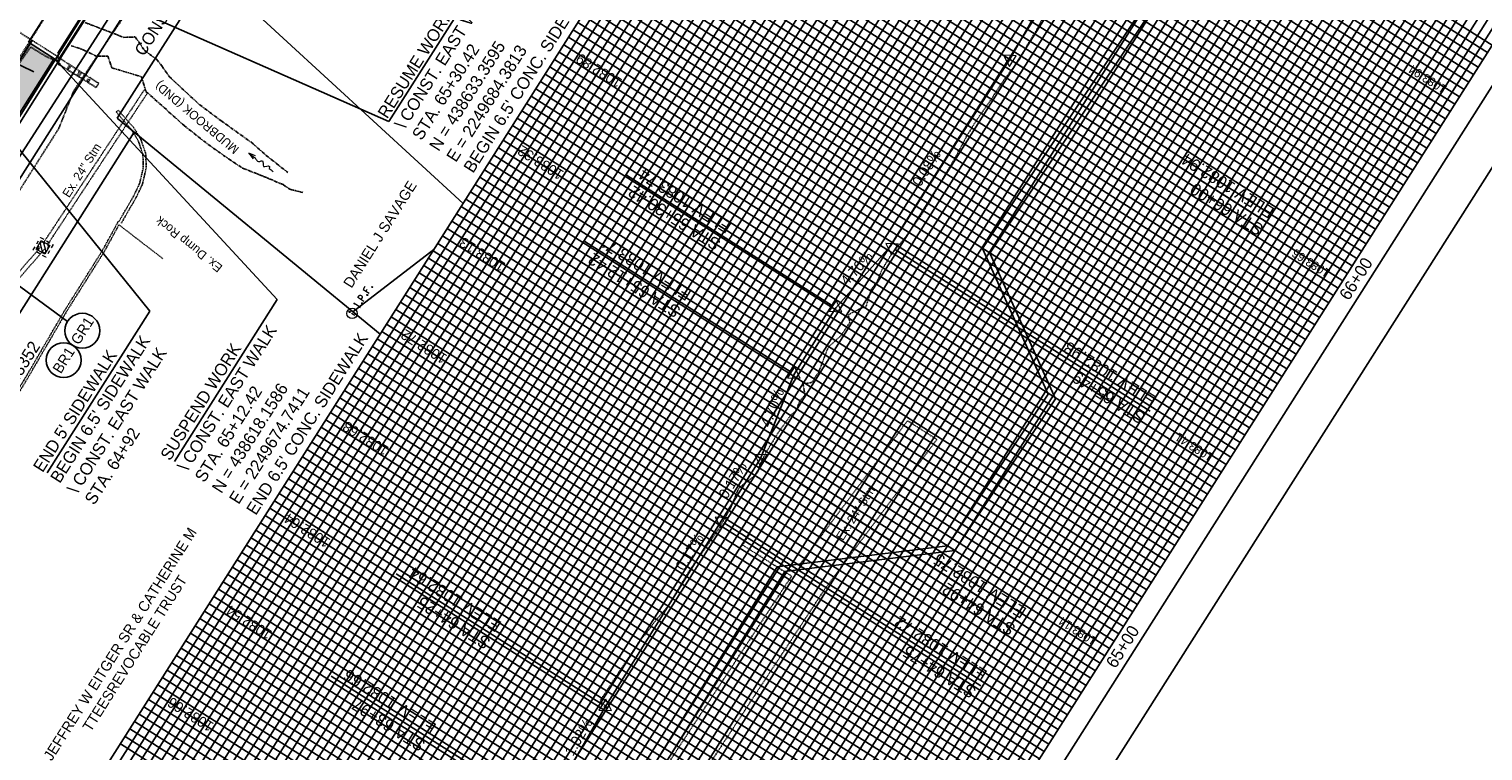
# Model space of a CAD drawing. Header units: feet. Extents: x 2249417 to 2250170, y 438279 to 439089.
# Tile 4 of 10: x 2249669 to 2250003, y 438459 to 438625. Entities that reach past the tile are written whole.
import ezdxf
from ezdxf import colors
from ezdxf.entities.mleader import LeaderData, LeaderLine
from ezdxf.math import Vec2, Vec3

# ---------------------------------------------------------------- set-up
doc = ezdxf.new("R2010")
doc.units = ezdxf.units.FT
doc.header["$MEASUREMENT"] = 0
for name, pattern in [('bhiddenpr', [0.1875, 0.125, -0.0625]), ('DGN Style 3', [0.19312, 0.137943, -0.055177]), ('grltpr', [0]), ('grrtex', [0]), ('OhDOT_USTN1', [0.055, 0.014, -0.041]), ('OhDOT_USTN2', [0.11, 0.069, -0.041]), ('OhDOT_USTN3', [0.22, 0.165, -0.055]), ('OhDOT_USTN5', [0.11, 0.055, -0.055]), ('REDO_Drainage01', [1.6, 0.85, -0.75]), ('rowex', [0]), ('stream', [1.4, 0.7, -0.1, 0.1, -0.1, 0.1, -0.1, 0.1, -0.1]), ('waterex', [0])]:
    doc.linetypes.add(name, pattern=pattern)
doc.layers.add('0_Mview', color=7, linetype='Continuous', plot=False)
for name, color, linetype in [('5PPBLDG-HAT', 253, 'Continuous'), ('BR_P_Brg_Pad_Hidden', 4, 'bhiddenpr'), ('BR_P_Rail_Object', 230, 'Continuous'), ('BR_X_SV_Pier', 230, 'OhDOT_USTN3'), ('DR_X_Cells', 151, 'OhDOT_USTN2'), ('DR_X_Flow_Arrow', 151, 'Continuous'), ('DR_X_Storm_Sewer', 151, 'OhDOT_USTN5'), ('DV_X_Property_Line', 7, 'Continuous'), ('GE_P_CL_Text', 7, 'Continuous'), ('GE_X_Cells', 2, 'Continuous'), ('HY_X_Water_Edge', 133, 'stream'), ('PF_P_Grade_Line', 7, 'Continuous'), ('PF_P_Text', 7, 'Continuous'), ('PF_X_Ground_Line', 3, 'OhDOT_USTN2'), ('PM_X_Edge_Line', 2, 'Continuous'), ('PV_P_Construction_Limits', 203, 'DGN Style 3'), ('PV_P_Curb', 120, 'Continuous'), ('PV_P_Walk', 231, 'Continuous'), ('PV_X_Curb', 120, 'OhDOT_USTN1'), ('PV_X_EOP', 7, 'OhDOT_USTN3'), ('PV_X_Parking_Lot', 7, 'OhDOT_USTN5'), ('PV_X_Text', 7, 'Continuous'), ('RD_P_GR_Lt', 95, 'grltpr'), ('RD_X_GR_Rt', 95, 'grrtex'), ('RD_X_Wall', 120, 'OhDOT_USTN1'), ('RW_X_Fee_RW', 6, 'rowex'), ('SH_Border', 7, 'Continuous'), ('SH_Data', 7, 'Continuous'), ('SV_X_Mon_Cells_Found', 7, 'Continuous'), ('TX_P_20', 7, 'Continuous'), ('TX_X_20', 7, 'Continuous'), ('UT_X_Water', 133, 'waterex'), ('XS_P_Finished_Grade', 3, 'Continuous')]:
    doc.layers.add(name, color=color, linetype=linetype)
doc.layers.add('SH_Major_Grid_Line', color=254, linetype='Continuous', transparency=0.3)
doc.layers.add('SH_Minor_Grid_Line', color=252, linetype='Continuous', transparency=0.5)
doc.styles.add('Slanted-Normal', font='font31.shx', dxfattribs={"height": 0.14})
doc.styles.get("Standard").update_dxf_attribs({"font": 'arial.ttf'})
doc.styles.add('Straight-Normal', font='font30.shx', dxfattribs={"height": 0.14})

# ---------------------------------------------------------------- blocks, each defined once
blk = doc.blocks.new('CB22B-X')
at = {"layer": 'Defpoints', "color": 20, "linetype": 'REDO_Drainage01', "lineweight": 0}
blk.add_lwpolyline([(-1, 1), (1, 1), (1, -1), (-1, -1), (-1, 1)], close=True, dxfattribs=at)
at = {"layer": 'DR_X_Cells', "color": 151, "linetype": 'Continuous', "lineweight": 0}
for p, q in [((-1.15, -0.61), (0.61, 1.15)), ((-1.15, 0.52), (-0.52, 1.15)), ((-0.55, -1.15), (1.15, 0.55)), ((0.58, -1.15), (1.15, -0.58))]:
    blk.add_line(p, q, dxfattribs=at)
at = {"layer": 'DR_X_Cells', "color": 151, "linetype": 'REDO_Drainage01', "lineweight": 0}
blk.add_lwpolyline([(-1.67, 1.67), (1.67, 1.67), (1.67, -1.67), (-1.67, -1.67), (-1.67, 1.67)], close=True, dxfattribs=at)
at = {"layer": 'DR_X_Cells', "color": 151, "linetype": 'Continuous', "lineweight": 0, "flags": 128}
blk.add_lwpolyline([(-1.15, 1.15), (1.15, 1.15), (1.15, -1.15), (-1.15, -1.15), (-1.15, 1.15)], close=True, dxfattribs=at)
blk = doc.blocks.new('IPID')
at = {"layer": 'SV_X_Mon_Cells_Found', "color": 2, "linetype": 'Continuous', "lineweight": 0}
blk.add_line((0, 0.006), (0, -0.038), dxfattribs=at)
at = {"layer": 'SV_X_Mon_Cells_Found', "color": 2, "linetype": 'Continuous', "lineweight": 0, "flags": 128}
for points in [[(0.102, 0.04), (0.119, 0.04)], [(0.11, -0.04), (0.11, 0.04)], [(0.189, -0.04), (0.189, 0.04), (0.215, 0.04), (0.218, 0.039), (0.222, 0.038), (0.223, 0.037), (0.225, 0.036), (0.227, 0.032), (0.229, 0.029), (0.23, 0.024), (0.23, 0.017), (0.229, 0.014), (0.228, 0.01), (0.226, 0.006), (0.224, 0.004), (0.222, 0.003), (0.219, 0.002), (0.215, 0.001), (0.189, 0.001)], [(0.339, 0.04), (0.301, 0.04), (0.301, -0.04)], [(0.301, 0.001), (0.328, 0.001)], [(0.102, -0.04), (0.119, -0.04)], [(0.158, -0.029), (0.161, -0.029), (0.163, -0.031), (0.164, -0.033), (0.164, -0.036), (0.163, -0.039), (0.161, -0.04), (0.158, -0.04), (0.157, -0.039), (0.155, -0.036), (0.155, -0.033), (0.157, -0.031), (0.158, -0.029)], [(0.271, -0.029), (0.273, -0.029), (0.275, -0.031), (0.277, -0.033), (0.277, -0.036), (0.275, -0.039), (0.273, -0.04), (0.271, -0.04), (0.269, -0.039), (0.267, -0.036), (0.267, -0.033), (0.269, -0.031), (0.271, -0.029)], [(0.378, -0.029), (0.381, -0.029), (0.383, -0.031), (0.384, -0.033), (0.384, -0.036), (0.383, -0.039), (0.381, -0.04), (0.378, -0.04), (0.377, -0.039), (0.375, -0.036), (0.375, -0.033), (0.377, -0.031), (0.378, -0.029)]]:
    blk.add_lwpolyline(points, dxfattribs=at)
at = {"layer": 'SV_X_Mon_Cells_Found', "color": 2, "linetype": 'Continuous', "lineweight": 0}
for centre, radius in [((0, 0), 0.06), ((0, 0.033), 0.008)]:
    blk.add_circle(centre, radius, dxfattribs=at)
blk = doc.blocks.new('PI')
at = {"layer": 'GE_X_Cells', "color": 2, "linetype": 'Continuous', "lineweight": 0, "flags": 128}
blk.add_lwpolyline([(-0.073, -0.042), (0.073, -0.042), (0, 0.084), (-0.073, -0.042)], dxfattribs=at)
blk = doc.blocks.new('DFL-X')
at = {"layer": 'DR_X_Flow_Arrow', "color": 151, "linetype": 'Continuous', "lineweight": 0, "flags": 128}
blk.add_lwpolyline([(-0.08, -0.021), (0, 0), (-0.08, 0.021)], dxfattribs=at)
at = {"layer": 'DR_X_Flow_Arrow', "color": 151, "linetype": 'Continuous', "lineweight": 0}
blk.add_open_spline([(0, 0), (-0.028, 0), (-0.055, 0), (-0.083, 0), (-0.094, 0), (-0.105, 0.005), (-0.116, 0.008), (-0.123, 0.01), (-0.131, 0.013), (-0.137, 0.015), (-0.152, 0.02), (-0.165, -0.02), (-0.179, -0.022), (-0.195, -0.023), (-0.212, 0.018), (-0.228, 0.019), (-0.245, 0.021), (-0.266, -0.028), (-0.284, -0.022), (-0.29, -0.02), (-0.287, 0.001), (-0.295, 0.001), (-0.313, 0), (-0.332, 0), (-0.35, 0)], degree=3, knots=[0, 0, 0, 0, 0.203531, 0.203531, 0.203531, 0.286234, 0.286234, 0.286234, 0.340272, 0.340272, 0.340272, 0.477755, 0.477755, 0.477755, 0.633727, 0.633727, 0.633727, 0.804111, 0.804111, 0.804111, 0.865463, 0.865463, 0.865463, 1, 1, 1, 1], dxfattribs=at)

msp = doc.modelspace()

# ---------------------------------------------------------------- hatches: boundary and pattern name
at = {"layer": '5PPBLDG-HAT'}
h = msp.add_hatch(color=256, dxfattribs=at)
h.dxf.hatch_style = 1
h.paths.add_polyline_path([(2249669.338, 438620.814), (2249662.835, 438611.522), (2249658.316, 438604.395), (2249663.805, 438600.914), (2249674.572, 438617.892), (2249672.748, 438618.718)])
h.paths.add_polyline_path([(2249669.252, 438621.64), (2249662.835, 438611.522), (2249669.338, 438620.814), (2249672.748, 438618.718), (2249674.572, 438617.892), (2249674.741, 438618.159)])
h.paths.add_polyline_path([(2249665.385, 438605.833), (2249668.598, 438610.9), (2249665.051, 438613.149), (2249661.838, 438608.082)], flags=24)

# ---------------------------------------------------------------- linework, layer by layer
at = {"layer": '0_Mview'}
for points in [[(2249894.787, 438617.556), (2249953.318, 438580.437)], [(2249853.397, 438561.415), (2249806.097, 438591.412)], [(2249843.858, 438546.15), (2249796.558, 438576.147)], [(2249867.726, 438574.327), (2249926.257, 438537.208)], [(2249837.588, 438525.944), (2249896.419, 438488.634)], [(2249828.571, 438511.531), (2249887.402, 438474.221)], [(2249800.551, 438469.871), (2249753.252, 438499.868)], [(2249785.598, 438446.424), (2249738.298, 438476.421)]]:
    msp.add_lwpolyline(points, dxfattribs=at)
at = {"layer": 'BR_P_Brg_Pad_Hidden', "elevation": 1082.425}
msp.add_lwpolyline([(2249638.393, 438642.11), (2249676.047, 438618.32), (2249677.483, 438620.591), (2249684.527, 438631.85), (2249647.65, 438655.385), (2249647.568, 438655.189), (2249645.938, 438652.703), (2249643.706, 438649.262), (2249641.127, 438645.017), (2249638.716, 438642.004)], dxfattribs=at)
at = {"layer": 'BR_P_Rail_Object'}
for p, q in [((2249675.544, 438619.425), (2249683.578, 438632.093)), ((2249675.726, 438617.534), (2249685.367, 438632.735)), ((2249675.994, 438618.267), (2249685.634, 438633.468)), ((2249675.058, 438617.958), (2249675.861, 438619.224)), ((2249675.544, 438619.425), (2249675.861, 438619.224)), ((2249675.058, 438617.958), (2249675.726, 438617.534)), ((2249675.381, 438618.468), (2249676.05, 438618.044))]:
    msp.add_line(p, q, dxfattribs=at)
at = {"layer": 'BR_X_SV_Pier'}
for points, elevation in [([(2249675.637, 438616.925), (2249676.115, 438618.149), (2249684.966, 438612.477), (2249684.367, 438611.544), (2249675.637, 438616.925)], 1083.071), ([(2249677.682, 438615.658), (2249678.279, 438616.624)], 1083.087), ([(2249677.973, 438615.55), (2249678.563, 438616.424)], 1082.608), ([(2249680.292, 438613.933), (2249681.017, 438614.943)], 1081.589), ([(2249682.227, 438612.911), (2249682.575, 438613.678)], 1081.554), ([(2249682.489, 438612.615), (2249683.023, 438613.611)], 1080.36)]:
    msp.add_lwpolyline(points, dxfattribs=dict(at, elevation=elevation))
msp.add_lwpolyline([(2249680.011, 438614.307), (2249680.6, 438615.287)], dxfattribs=at)
at = {"layer": 'DR_X_Cells'}
for points, elevation in [([(2249672.323, 438575.928), (2249695.37, 438610.916)], 1080.954), ([(2249673.191, 438575.428), (2249696.205, 438610.366)], 1080.954), ([(2249595.763, 438487.087), (2249671.827, 438575.168)], 1082.742), ([(2249596.616, 438486.545), (2249672.584, 438574.515)], 1082.742)]:
    msp.add_lwpolyline(points, dxfattribs=dict(at, elevation=elevation))
at = {"layer": 'DR_X_Storm_Sewer'}
for points in [[(2249845.71, 438501.824), (2249870.582, 438535.03)], [(2249877.338, 438530.746), (2249870.582, 438535.03)], [(2249783.154, 438392.482), (2249851.564, 438496.335), (2249877.338, 438530.746)], [(2249845.71, 438501.824), (2249834.363, 438509.02), (2249832.756, 438506.486), (2249843.983, 438499.367)], [(2249777.774, 438398.855), (2249843.983, 438499.367)]]:
    msp.add_lwpolyline(points, dxfattribs=at)
at = {"layer": 'DV_X_Property_Line'}
for p, q in [((2249710.641, 438638.232, 1083.62), (2249768.574, 438584.875, 1083.62)), ((2249689.219, 438604.452, 1083.62), (2249749.554, 438554.884, 1083.62)), ((2249743.306, 438560.016, 1083.62), (2249761.892, 438574.339, 1083.62))]:
    msp.add_line(p, q, dxfattribs=at)
at = {"layer": 'GE_P_CL_Text'}
for p, q in [((2249670.095, 438615.109), (2249661.326, 438619.389, 767.501)), ((2249650.694, 438577.717, -2645.255), (2249677.819, 438557.834))]:
    msp.add_line(p, q, dxfattribs=at)
for centre in [(2249681.197, 438555.692), (2249676.913, 438548.936)]:
    msp.add_circle(centre, 4, dxfattribs=at)
at = {"layer": 'HY_X_Water_Edge'}
for points, elevation in [([(2249681.873, 438626.423), (2249690.722, 438623.022), (2249693.35, 438623.126), (2249695.479, 438620.01), (2249698.282, 438617.968), (2249699.422, 438616.481), (2249701.2, 438613.987), (2249702.957, 438612.326), (2249708.137, 438607.547), (2249713.014, 438603.918), (2249720.381, 438598.629), (2249723.391, 438595.933), (2249725.778, 438594.067), (2249728.372, 438591.993)], 1074.416), ([(2249678.611, 438621.115), (2249681.4, 438620.202), (2249684.373, 438618.747), (2249687.035, 438618.724), (2249687.979, 438616.041), (2249694.754, 438613.996), (2249695.787, 438610.641), (2249704.575, 438602.778), (2249710.088, 438598.435), (2249714.752, 438595.151), (2249717.932, 438593.032), (2249722.808, 438591.126), (2249727.26, 438589.219), (2249728.851, 438588.16), (2249731.819, 438587.418)], 1074.467)]:
    msp.add_lwpolyline(points, dxfattribs=dict(at, elevation=elevation))
at = {"layer": 'PF_P_Grade_Line', "color": 7, "linetype": 'Continuous', "lineweight": -3, "flags": 128}
for points in [[(2249866.626, 438575.025), (2249880.585, 438596.96), (2249894.075, 438618.009), (2249906.485, 438639.742), (2249919.739, 438660.94), (2249933.263, 438681.967), (2249942.278, 438699.79)], [(2249827.859, 438511.983), (2249836.876, 438526.396), (2249844.569, 438545.697), (2249854.108, 438560.963), (2249866.626, 438575.025), (2249866.626, 438575.025)], [(2249801.263, 438469.419), (2249827.859, 438511.983)], [(2249756.004, 438397.695), (2249761.13, 438406.285), (2249774.654, 438427.312), (2249786.378, 438445.928), (2249790.4, 438450.648), (2249801.263, 438469.419)]]:
    msp.add_lwpolyline(points, dxfattribs=at)
at = {"layer": 'PF_X_Ground_Line', "color": 3, "linetype": 'OhDOT_USTN2', "lineweight": -3, "flags": 128}
msp.add_lwpolyline([(2249756.899, 438397.127), (2249759.262, 438401.368), (2249762.695, 438407.691), (2249765.1, 438410.92), (2249773.827, 438425.129), (2249780.729, 438437.315), (2249787.501, 438447.513), (2249789.149, 438450.27), (2249789.92, 438450.082), (2249790.011, 438450.17), (2249792.747, 438454.702), (2249801.041, 438469.086), (2249801.296, 438469.48), (2249801.306, 438469.492), (2249800.125, 438470.696), (2249800.049, 438470.799), (2249806.966, 438481.257), (2249808.517, 438483.549), (2249809.246, 438484.694), (2249809.622, 438485.341), (2249809.914, 438485.464), (2249810.552, 438486.102), (2249813.075, 438489.61), (2249813.143, 438489.623), (2249815.261, 438492.042), (2249815.713, 438492.568), (2249820.048, 438499.839), (2249820.654, 438500.79), (2249827.2, 438510.099), (2249829.753, 438514.564), (2249830.095, 438515.261), (2249831.724, 438519.247), (2249831.938, 438519.54), (2249832.194, 438519.861), (2249835.366, 438522.29), (2249836.151, 438523.117), (2249836.963, 438525.536), (2249838.181, 438527.844), (2249840.804, 438532.156), (2249843.813, 438536.331), (2249844.851, 438537.228), (2249845.409, 438538.336), (2249845.838, 438539.57), (2249847.072, 438540.925), (2249846.575, 438543.727), (2249847.427, 438543.581), (2249848.661, 438543.815), (2249849.864, 438545.76), (2249850.135, 438546), (2249852.198, 438551.421), (2249852.662, 438552.179), (2249855.235, 438554.447), (2249857.269, 438557.45), (2249857.358, 438557.588), (2249856.991, 438559.35), (2249859.693, 438560.748), (2249861.041, 438561.144), (2249862.302, 438565.221), (2249863.663, 438567.088), (2249864.666, 438569.574), (2249866.807, 438573.099), (2249870.146, 438577.223), (2249873.47, 438581.826), (2249875.746, 438585.447), (2249878.55, 438590.4), (2249881.37, 438595.146), (2249884.345, 438600.631), (2249886.46, 438604.066), (2249889.743, 438608.701), (2249890.593, 438610.048), (2249892.635, 438613.16), (2249895.948, 438617.488), (2249896.165, 438617.745), (2249896.198, 438617.805), (2249896.214, 438617.829), (2249898.379, 438621.772), (2249900.244, 438624.737), (2249901.456, 438627.117), (2249905.518, 438633.125), (2249916.088, 438645.449), (2249918.729, 438649.321), (2249924.302, 438657.442), (2249930.42, 438667.351), (2249930.618, 438667.708), (2249931.727, 438669.667), (2249936.983, 438681.42), (2249937.155, 438682.18), (2249938.764, 438684.237), (2249936.508, 438689.483), (2249937.691, 438691.436), (2249940.332, 438696.585), (2249941.034, 438696.365), (2249942.074, 438698.762), (2249942.4, 438699.547), (2249942.919, 438700.713), (2249943.262, 438701.897), (2249944.019, 438703.885), (2249944.894, 438705.9), (2249946.306, 438709.709), (2249946.878, 438710.448), (2249947.463, 438710.259), (2249947.966, 438710.098)], dxfattribs=at)
at = {"layer": 'PM_X_Edge_Line', "elevation": 1083.101, "flags": 128}
msp.add_lwpolyline([(2249599.539, 438485.402), (2249620.152, 438520.592), (2249628.389, 438533.921), (2249640.034, 438553.093), (2249663.664, 438590.792), (2249704.121, 438653.704), (2249728.628, 438691.75), (2249778.787, 438769.809)], dxfattribs=at)
at = {"layer": 'PV_P_Construction_Limits'}
msp.add_lwpolyline([(2249592.793, 438488.97), (2249601.574, 438511.549), (2249629.171, 438558.268), (2249634.95, 438567.974), (2249635.595, 438569.034), (2249636.526, 438570.417), (2249766.029, 438775.746), (2249774.734, 438779.214), (2249783.597, 438780.953), (2249782.079, 438776.058), (2249773.054, 438761.827), (2249761.239, 438737.386), (2249741.762, 438709.291), (2249721.497, 438679.336), (2249696.193, 438639.437), (2249694.032, 438632.673), (2249679.219, 438610.736), (2249675.822, 438602.171), (2249663.589, 438582.881), (2249654.203, 438566.068), (2249645.804, 438549.032), (2249621.446, 438514.798), (2249602.607, 438482.746)], dxfattribs=at)
at = {"layer": 'PV_P_Curb'}
msp.add_line((2249669.66, 438622.284), (2249658.316, 438604.395), dxfattribs=at)
at = {"layer": 'PV_P_Walk'}
for p, q in [((2249668.83, 438621.908), (2249678.47, 438637.108)), ((2249675.058, 438617.958), (2249668.83, 438621.908)), ((2249674.741, 438618.159), (2249646.335, 438573.367))]:
    msp.add_line(p, q, dxfattribs=at)
at = {"layer": 'PV_X_Curb', "elevation": 1081.157}
msp.add_lwpolyline([(2249689.453, 438580.757), (2249685.768, 438574.04), (2249677.054, 438560.203), (2249667.732, 438544.21), (2249658.294, 438529.204), (2249651.835, 438528.259), (2249630.415, 438543.106)], dxfattribs=at)
at = {"layer": 'PV_X_EOP', "elevation": 1082.916}
msp.add_lwpolyline([(2249590.081, 438490.69), (2249603.198, 438515.264), (2249609.984, 438526.706), (2249617.798, 438539.505), (2249629.428, 438559.347), (2249631.021, 438561.88), (2249652.876, 438597.29), (2249669.338, 438620.814), (2249672.748, 438618.718), (2249675.419, 438617.508), (2249676.047, 438618.32)], dxfattribs=at)
at = {"layer": 'PV_X_Parking_Lot', "elevation": 1081.157}
msp.add_lwpolyline([(2249699.695, 438572.224), (2249689.61, 438580.004), (2249686.199, 438573.786), (2249677.482, 438559.944), (2249668.159, 438543.951), (2249658.595, 438528.743), (2249651.712, 438527.735), (2249630.13, 438542.695)], dxfattribs=at)
at = {"layer": 'RD_P_GR_Lt'}
msp.add_lwpolyline([(2249676.05, 438618.044), (2249642.753, 438565.152), (2249636.974, 438554.097)], dxfattribs=at)
at = {"layer": 'RD_X_GR_Rt', "elevation": 1082.888}
msp.add_lwpolyline([(2249641.229, 438559.186), (2249641.873, 438563.693), (2249643.214, 438567.053), (2249647.93, 438574.429), (2249659.694, 438593.561), (2249726.518, 438700.338)], dxfattribs=at)
at = {"layer": 'RD_X_Wall'}
for points, elevation in [([(2249688.95, 438605.916), (2249689.457, 438606.349)], 1080.207), ([(2249689.584, 438580.745), (2249692.939, 438586.547), (2249694.324, 438589.43), (2249695.199, 438593.141), (2249695.099, 438596.198), (2249694.031, 438599.301), (2249692.504, 438601.846), (2249690.577, 438604.009), (2249688.95, 438605.916)], 1081.795), ([(2249690.161, 438580.411), (2249693.529, 438586.235), (2249694.957, 438589.206), (2249695.868, 438593.074), (2249695.762, 438596.32), (2249694.638, 438599.584), (2249693.043, 438602.242), (2249691.079, 438604.447), (2249689.457, 438606.349)], 1081.795)]:
    msp.add_lwpolyline(points, dxfattribs=dict(at, elevation=elevation))
at = {"layer": 'RW_X_Fee_RW'}
for p, q in [((2249689.219, 438604.452, 1083.62), (2249780.089, 438747.739, 1083.62)), ((2249613.552, 438475.805), (2249693.111, 438601.254))]:
    msp.add_line(p, q, dxfattribs=at)
at = {"layer": 'SH_Border'}
for p, q in [((2250169.539, 438853.026), (2249805.354, 438278.771)), ((2250155.739, 438849.937), (2249802.265, 438292.571))]:
    msp.add_line(p, q, dxfattribs=at)
at = {"layer": 'SH_Data', "color": 7, "linetype": 'Continuous'}
for p, q in [((2249915.977, 438817.304), (2249658.887, 438411.919)), ((2249810.896, 438315.517), (2250067.986, 438720.902))]:
    msp.add_line(p, q, dxfattribs=at)
at = {"layer": 'SH_Major_Grid_Line', "color": 254, "linetype": 'Continuous'}
for p, q in [((2249675.777, 438401.208), (2249932.867, 438806.593)), ((2249692.667, 438390.496), (2249949.757, 438795.881)), ((2249709.557, 438379.785), (2249966.647, 438785.17)), ((2249726.447, 438369.074), (2249983.537, 438774.459)), ((2249743.337, 438358.362), (2250000.426, 438763.747)), ((2249760.227, 438347.651), (2250017.316, 438753.036)), ((2249777.116, 438336.94), (2250034.188, 438742.296)), ((2249794.006, 438326.228), (2250051.096, 438731.613)), ((2250003.7, 438619.535), (2249851.691, 438715.937)), ((2249992.989, 438602.645), (2249840.98, 438699.047)), ((2249982.277, 438585.755), (2249830.269, 438682.157)), ((2249971.566, 438568.865), (2249819.557, 438665.267)), ((2249960.855, 438551.975), (2249808.846, 438648.377)), ((2249950.143, 438535.085), (2249798.135, 438631.487)), ((2249939.432, 438518.195), (2249787.423, 438614.597)), ((2249928.721, 438501.306), (2249776.712, 438597.707)), ((2249918.009, 438484.416), (2249766.001, 438580.818)), ((2249907.298, 438467.526), (2249755.289, 438563.928)), ((2249896.587, 438450.636), (2249744.578, 438547.038)), ((2249885.875, 438433.746), (2249733.867, 438530.148)), ((2249875.164, 438416.856), (2249723.155, 438513.258)), ((2249864.453, 438399.966), (2249712.444, 438496.368)), ((2249853.741, 438383.076), (2249701.733, 438479.478)), ((2249843.03, 438366.187), (2249691.021, 438462.589))]:
    msp.add_line(p, q, dxfattribs=at)
at = {"layer": 'SH_Minor_Grid_Line', "color": 252, "linetype": 'Continuous'}
for p, q in [((2249660.576, 438410.848), (2249917.666, 438816.233)), ((2249662.265, 438409.777), (2249919.355, 438815.162)), ((2249663.954, 438408.706), (2249921.044, 438814.09)), ((2249665.643, 438407.634), (2249922.733, 438813.019)), ((2249667.332, 438406.563), (2249924.422, 438811.948)), ((2249669.021, 438405.492), (2249926.111, 438810.877)), ((2249670.71, 438404.421), (2249927.8, 438809.806)), ((2249672.399, 438403.35), (2249929.489, 438808.735)), ((2249674.088, 438402.279), (2249931.178, 438807.664)), ((2249677.466, 438400.137), (2249934.556, 438805.521)), ((2249679.155, 438399.065), (2249936.245, 438804.45)), ((2249680.844, 438397.994), (2249937.934, 438803.379)), ((2249682.533, 438396.923), (2249939.623, 438802.308)), ((2249684.222, 438395.852), (2249941.312, 438801.237)), ((2249685.911, 438394.781), (2249943.001, 438800.166)), ((2249687.6, 438393.71), (2249944.69, 438799.095)), ((2249689.289, 438392.639), (2249946.379, 438798.023)), ((2249690.978, 438391.567), (2249948.068, 438796.952)), ((2249694.356, 438389.425), (2249951.446, 438794.81)), ((2249696.045, 438388.354), (2249953.135, 438793.739)), ((2249697.734, 438387.283), (2249954.824, 438792.668)), ((2249699.423, 438386.212), (2249956.513, 438791.597)), ((2249701.112, 438385.141), (2249958.202, 438790.526)), ((2249702.801, 438384.07), (2249959.891, 438789.454)), ((2249704.49, 438382.998), (2249961.58, 438788.383)), ((2249706.179, 438381.927), (2249963.269, 438787.312)), ((2249707.868, 438380.856), (2249964.958, 438786.241)), ((2249711.246, 438378.714), (2249968.336, 438784.099)), ((2249712.935, 438377.643), (2249970.025, 438783.028)), ((2249714.624, 438376.572), (2249971.714, 438781.956)), ((2249716.313, 438375.5), (2249973.403, 438780.885)), ((2249718.002, 438374.429), (2249975.092, 438779.814)), ((2249719.691, 438373.358), (2249976.781, 438778.743)), ((2249721.38, 438372.287), (2249978.47, 438777.672)), ((2249723.069, 438371.216), (2249980.159, 438776.601)), ((2249724.758, 438370.145), (2249981.848, 438775.53)), ((2249728.136, 438368.003), (2249985.226, 438773.387)), ((2249729.825, 438366.931), (2249986.915, 438772.316)), ((2249731.514, 438365.86), (2249988.604, 438771.245)), ((2249733.203, 438364.789), (2249990.293, 438770.174)), ((2249734.892, 438363.718), (2249991.981, 438769.103)), ((2249736.581, 438362.647), (2249993.67, 438768.032)), ((2249738.27, 438361.576), (2249995.359, 438766.961)), ((2249739.959, 438360.505), (2249997.048, 438765.889)), ((2249741.648, 438359.433), (2249998.737, 438764.818)), ((2249745.026, 438357.291), (2250002.115, 438762.676)), ((2249746.715, 438356.22), (2250003.804, 438761.605)), ((2249748.404, 438355.149), (2250005.493, 438760.534)), ((2249750.093, 438354.078), (2250007.182, 438759.463)), ((2249751.782, 438353.007), (2250008.871, 438758.392)), ((2249753.471, 438351.936), (2250010.56, 438757.32)), ((2249755.16, 438350.864), (2250012.249, 438756.249)), ((2249756.849, 438349.793), (2250013.938, 438755.178)), ((2249758.538, 438348.722), (2250015.627, 438754.107)), ((2249761.916, 438346.58), (2250019.005, 438751.965)), ((2249763.605, 438345.509), (2250020.694, 438750.894)), ((2249765.294, 438344.438), (2250022.383, 438749.822)), ((2249766.983, 438343.366), (2250024.072, 438748.751)), ((2249768.672, 438342.295), (2250025.761, 438747.68)), ((2249770.361, 438341.224), (2250027.432, 438746.581)), ((2249772.05, 438340.153), (2250029.121, 438745.51)), ((2249773.738, 438339.082), (2250030.81, 438744.439)), ((2249775.427, 438338.011), (2250032.499, 438743.368)), ((2249778.805, 438335.869), (2250035.877, 438741.225)), ((2249780.494, 438334.797), (2250037.566, 438740.154)), ((2249782.183, 438333.726), (2250039.255, 438739.083)), ((2249783.872, 438332.655), (2250040.944, 438738.012)), ((2249785.561, 438331.584), (2250042.633, 438736.941)), ((2249787.25, 438330.513), (2250044.322, 438735.87)), ((2249788.939, 438329.442), (2250046.011, 438734.798)), ((2249790.628, 438328.371), (2250047.7, 438733.727)), ((2249792.317, 438327.299), (2250049.389, 438732.656)), ((2249795.695, 438325.157), (2250052.785, 438730.542)), ((2249797.384, 438324.086), (2250054.474, 438729.471)), ((2249799.073, 438323.015), (2250056.163, 438728.4)), ((2249800.762, 438321.944), (2250057.852, 438727.329)), ((2249802.451, 438320.873), (2250059.541, 438726.258)), ((2249804.14, 438319.802), (2250061.23, 438725.186)), ((2249805.829, 438318.73), (2250062.919, 438724.115)), ((2249807.518, 438317.659), (2250064.608, 438723.044)), ((2249809.207, 438316.588), (2250066.297, 438721.973)), ((2250004.771, 438621.224), (2249852.762, 438717.626)), ((2250001.558, 438616.157), (2249849.549, 438712.559)), ((2250002.629, 438617.846), (2249850.62, 438714.248)), ((2249999.416, 438612.779), (2249847.407, 438709.181)), ((2250000.487, 438614.468), (2249848.478, 438710.87)), ((2249997.273, 438609.401), (2249845.265, 438705.803)), ((2249998.344, 438611.09), (2249846.336, 438707.492)), ((2249995.131, 438606.023), (2249843.122, 438702.425)), ((2249996.202, 438607.712), (2249844.193, 438704.114)), ((2249994.06, 438604.334), (2249842.051, 438700.736)), ((2249990.846, 438599.267), (2249838.838, 438695.669)), ((2249991.918, 438600.956), (2249839.909, 438697.358)), ((2249988.704, 438595.889), (2249836.695, 438692.291)), ((2249989.775, 438597.578), (2249837.767, 438693.98)), ((2249986.562, 438592.511), (2249834.553, 438688.913)), ((2249987.633, 438594.2), (2249835.624, 438690.602)), ((2249984.42, 438589.133), (2249832.411, 438685.535)), ((2249985.491, 438590.822), (2249833.482, 438687.224)), ((2249983.349, 438587.444), (2249831.34, 438683.846)), ((2249980.135, 438582.377), (2249828.126, 438678.779)), ((2249981.206, 438584.066), (2249829.198, 438680.468)), ((2249977.993, 438578.999), (2249825.984, 438675.401)), ((2249979.064, 438580.688), (2249827.055, 438677.09)), ((2249975.851, 438575.621), (2249823.842, 438672.023)), ((2249976.922, 438577.31), (2249824.913, 438673.712)), ((2249973.708, 438572.243), (2249821.7, 438668.645)), ((2249974.779, 438573.932), (2249822.771, 438670.334)), ((2249972.637, 438570.554), (2249820.628, 438666.956)), ((2249970.495, 438567.176), (2249818.486, 438663.578)), ((2249968.353, 438563.798), (2249816.344, 438660.2)), ((2249969.424, 438565.487), (2249817.415, 438661.889)), ((2249966.21, 438560.42), (2249814.202, 438656.822)), ((2249967.282, 438562.109), (2249815.273, 438658.511)), ((2249964.068, 438557.042), (2249812.059, 438653.444)), ((2249965.139, 438558.731), (2249813.131, 438655.133)), ((2249961.926, 438553.664), (2249809.917, 438650.066)), ((2249962.997, 438555.353), (2249810.988, 438651.755)), ((2249959.784, 438550.286), (2249807.775, 438646.688)), ((2249957.641, 438546.908), (2249805.633, 438643.31)), ((2249958.712, 438548.597), (2249806.704, 438644.999)), ((2249955.499, 438543.53), (2249803.49, 438639.932)), ((2249956.57, 438545.219), (2249804.561, 438641.621)), ((2249953.357, 438540.152), (2249801.348, 438636.554)), ((2249954.428, 438541.841), (2249802.419, 438638.243)), ((2249951.215, 438536.774), (2249799.206, 438633.176)), ((2249952.286, 438538.463), (2249800.277, 438634.865)), ((2249949.072, 438533.396), (2249797.064, 438629.798)), ((2249946.93, 438530.018), (2249794.921, 438626.42)), ((2249948.001, 438531.707), (2249795.992, 438628.109)), ((2249944.788, 438526.64), (2249792.779, 438623.042)), ((2249945.859, 438528.329), (2249793.85, 438624.731)), ((2249942.646, 438523.262), (2249790.637, 438619.664)), ((2249943.717, 438524.951), (2249791.708, 438621.353)), ((2249940.503, 438519.884), (2249788.494, 438616.286)), ((2249941.574, 438521.573), (2249789.566, 438617.975)), ((2249938.361, 438516.506), (2249786.352, 438612.908)), ((2249936.219, 438513.128), (2249784.21, 438609.53)), ((2249937.29, 438514.817), (2249785.281, 438611.219)), ((2249934.076, 438509.75), (2249782.068, 438606.152)), ((2249935.148, 438511.439), (2249783.139, 438607.841)), ((2249931.934, 438506.372), (2249779.925, 438602.774)), ((2249933.005, 438508.061), (2249780.997, 438604.463)), ((2249929.792, 438502.995), (2249777.783, 438599.396)), ((2249930.863, 438504.684), (2249778.854, 438601.085)), ((2249927.65, 438499.617), (2249775.641, 438596.018)), ((2249925.507, 438496.239), (2249773.499, 438592.641)), ((2249926.579, 438497.928), (2249774.57, 438594.33)), ((2249923.365, 438492.861), (2249771.356, 438589.263)), ((2249924.436, 438494.55), (2249772.427, 438590.952)), ((2249921.223, 438489.483), (2249769.214, 438585.885)), ((2249922.294, 438491.172), (2249770.285, 438587.574)), ((2249919.081, 438486.105), (2249767.072, 438582.507)), ((2249920.152, 438487.794), (2249768.143, 438584.196)), ((2249916.938, 438482.727), (2249764.93, 438579.129)), ((2249914.796, 438479.349), (2249762.787, 438575.751)), ((2249915.867, 438481.038), (2249763.858, 438577.44)), ((2249912.654, 438475.971), (2249760.645, 438572.373)), ((2249913.725, 438477.66), (2249761.716, 438574.062)), ((2249910.512, 438472.593), (2249758.503, 438568.995)), ((2249911.583, 438474.282), (2249759.574, 438570.684)), ((2249908.369, 438469.215), (2249756.36, 438565.617)), ((2249909.44, 438470.904), (2249757.432, 438567.306)), ((2249906.227, 438465.837), (2249754.218, 438562.239)), ((2249904.085, 438462.459), (2249752.076, 438558.861)), ((2249905.156, 438464.148), (2249753.147, 438560.55)), ((2249901.942, 438459.081), (2249749.934, 438555.483)), ((2249903.014, 438460.77), (2249751.005, 438557.172)), ((2249899.8, 438455.703), (2249747.791, 438552.105)), ((2249900.871, 438457.392), (2249748.863, 438553.794)), ((2249897.658, 438452.325), (2249745.649, 438548.727)), ((2249898.729, 438454.014), (2249746.72, 438550.416)), ((2249895.516, 438448.947), (2249743.507, 438545.349)), ((2249893.373, 438445.569), (2249741.365, 438541.971)), ((2249894.445, 438447.258), (2249742.436, 438543.66)), ((2249891.231, 438442.191), (2249739.222, 438538.593)), ((2249892.302, 438443.88), (2249740.294, 438540.282)), ((2249889.089, 438438.813), (2249737.08, 438535.215)), ((2249890.16, 438440.502), (2249738.151, 438536.904)), ((2249886.947, 438435.435), (2249734.938, 438531.837)), ((2249888.018, 438437.124), (2249736.009, 438533.526)), ((2249884.804, 438432.057), (2249732.796, 438528.459)), ((2249883.733, 438430.368), (2249731.724, 438526.77)), ((2249881.591, 438426.99), (2249729.582, 438523.392)), ((2249882.662, 438428.679), (2249730.653, 438525.081)), ((2249879.449, 438423.612), (2249727.44, 438520.014)), ((2249880.52, 438425.301), (2249728.511, 438521.703)), ((2249877.306, 438420.234), (2249725.298, 438516.636)), ((2249878.378, 438421.923), (2249726.369, 438518.325)), ((2249876.235, 438418.545), (2249724.227, 438514.947)), ((2249873.022, 438413.478), (2249721.013, 438509.88)), ((2249874.093, 438415.167), (2249722.084, 438511.569)), ((2249870.88, 438410.1), (2249718.871, 438506.502)), ((2249871.951, 438411.789), (2249719.942, 438508.191)), ((2249868.737, 438406.722), (2249716.729, 438503.124)), ((2249869.808, 438408.411), (2249717.8, 438504.813)), ((2249866.595, 438403.344), (2249714.586, 438499.746)), ((2249867.666, 438405.033), (2249715.657, 438501.435)), ((2249865.524, 438401.655), (2249713.515, 438498.057)), ((2249862.311, 438396.588), (2249710.302, 438492.99)), ((2249863.382, 438398.277), (2249711.373, 438494.679)), ((2249860.168, 438393.21), (2249708.16, 438489.612)), ((2249861.239, 438394.899), (2249709.231, 438491.301)), ((2249858.026, 438389.832), (2249706.017, 438486.234)), ((2249859.097, 438391.521), (2249707.088, 438487.923)), ((2249855.884, 438386.454), (2249703.875, 438482.856)), ((2249856.955, 438388.143), (2249704.946, 438484.545)), ((2249854.813, 438384.765), (2249702.804, 438481.167)), ((2249851.599, 438379.699), (2249699.59, 438476.1)), ((2249852.67, 438381.388), (2249700.662, 438477.789)), ((2249849.457, 438376.321), (2249697.448, 438472.722)), ((2249850.528, 438378.01), (2249698.519, 438474.411)), ((2249847.315, 438372.943), (2249695.306, 438469.345)), ((2249848.386, 438374.632), (2249696.377, 438471.034)), ((2249845.172, 438369.565), (2249693.164, 438465.967)), ((2249846.244, 438371.254), (2249694.235, 438467.656)), ((2249844.101, 438367.876), (2249692.093, 438464.278)), ((2249841.959, 438364.498), (2249689.95, 438460.9))]:
    msp.add_line(p, q, dxfattribs=at)
at = {"layer": 'UT_X_Water'}
msp.add_line((2249599.618, 438484.641), (2249843.996, 438869.982), dxfattribs=at)
for points in [[(2249770.411, 438388.558), (2249840.712, 438501.53), (2249879.781, 438506.292), (2249902.903, 438541.128), (2249887.829, 438574.604), (2249932.185, 438641.205), (2249943.336, 438657.817), (2249952.276, 438675.668), (2249960.79, 438702.001)], [(2249772.1, 438387.487), (2249842.401, 438500.459), (2249881.47, 438505.22), (2249904.592, 438540.057), (2249889.518, 438573.533), (2249933.874, 438640.134), (2249945.025, 438656.746), (2249953.965, 438674.596), (2249962.479, 438700.93)]]:
    msp.add_lwpolyline(points, dxfattribs=at)
at = {"layer": 'XS_P_Finished_Grade', "color": 6, "linetype": 'Continuous', "lineweight": -3}
msp.add_circle((2249801.263, 438469.419), 0.25, dxfattribs=at)

# ---------------------------------------------------------------- block references
at = {"color": 1, "xscale": 20, "yscale": 20, "zscale": 20, "rotation": 143.1248322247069}
msp.add_blockref('DFL-X', (2249719.388, 438596.46), dxfattribs=at)
at = {"layer": '0_Mview', "xscale": 20, "yscale": 20, "zscale": 20}
for p, rotation in [((2249894.075, 438618.009), 57.61767281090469), ((2249867.014, 438574.78), 57.61767281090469), ((2249854.108, 438560.963), 237.6176728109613), ((2249844.569, 438545.697), 237.6176728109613), ((2249836.876, 438526.396), 57.61767281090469), ((2249827.859, 438511.983), 57.61767281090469), ((2249801.263, 438469.419), 237.6176728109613)]:
    msp.add_blockref('PI', p, dxfattribs=dict(at, rotation=rotation))
at = {"layer": 'DR_X_Cells', "rotation": 59.99999999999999}
msp.add_blockref('CB22B-X', (2249672.206, 438574.841, 1080.954), dxfattribs=at)
at = {"layer": 'TX_X_20', "xscale": 20, "yscale": 20, "zscale": 20, "rotation": 57.63605666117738}
msp.add_blockref('IPID', (2249743.114, 438559.669, 1078.65), dxfattribs=at)

# ---------------------------------------------------------------- texts
at = {"layer": 'GE_P_CL_Text', "rotation": 57.61767, "style": 'Slanted-Normal'}
for s, insert, char_height, width, attachment_point in [("RESUME WORK\\P\\\\ CONST. EAST WALK\\PSTA. 65+30.42\\PN = 438633.3595\\PE = 2249684.3813\\PBEGIN 6.5' CONC. SIDEWALK", (2249748.809, 438605.686), 2.8, 57.4825, 1), ('\\pxqc;DANIEL J SAVAGE', (2249725.098, 438541.587), 2.4, 87.36758, 1), ('GR1', (2249681.197, 438555.692), 2.4, 57.4825, 5), ("SUSPEND WORK\\P\\\\ CONST. EAST WALK\\PSTA. 65+12.42\\PN = 438618.1586\\PE = 2249674.7411\\PEND 6.5' CONC. SIDEWALK", (2249698.941, 438527.161), 2.8, 57.4825, 1), ("END 5' SIDEWALK\\PBEGIN 6.5' SIDEWALK\\P\\\\ CONST. EAST WALK\\PSTA. 64+92", (2249669.726, 438524.491), 2.8, 57.4825, 1), ('BR1', (2249676.913, 438548.936), 2.4, 57.4825, 5), ('\\pxqc;JEFFREY W EITGER SR & CATHERINE M TTEESREVOCABLE TRUST', (2249665.45, 438447.533), 2.4, 87.36758, 1)]:
    msp.add_mtext(s, dxfattribs=dict(at, insert=insert, char_height=char_height, width=width, attachment_point=attachment_point))
at = {"layer": 'PF_P_Text', "color": 7, "linetype": 'Continuous', "lineweight": -3}
for s, insert, char_height, attachment_point, rotation, style in [('1082.89', (2249800.4, 438616.433), 2.4, 8, 147.61767, 'Slanted-Normal'), ('1083.94', (2249994.585, 438611.697), 2, 7, 147.61767, 'Straight-Normal'), ('1083.32', (2249787.011, 438595.32), 2.4, 8, 147.61767, 'Slanted-Normal'), ('0.08%', (2249875.987, 438592.401), 2.4, 8, 57.70935, 'Slanted-Normal'), ('1083.13', (2249773.622, 438574.208), 2.4, 8, 147.61767, 'Slanted-Normal'), ('4.70%', (2249859.814, 438569.202), 2.4, 8, 47.66143, 'Slanted-Normal'), ('1083.66', (2249967.807, 438569.473), 2, 7, 147.61767, 'Straight-Normal'), ('1082.72', (2249760.233, 438553.096), 2.4, 8, 147.61767, 'Slanted-Normal'), ('4.70%', (2249840.731, 438537.573), 2.4, 8, 68.55578, 'Slanted-Normal'), ('1082.68', (2249746.844, 438531.983), 2.4, 8, 147.61767, 'Slanted-Normal'), ('1083.41', (2249941.029, 438527.248), 2, 7, 147.61767, 'Straight-Normal'), ('0.17%', (2249831.531, 438520.739), 2.4, 8, 58.43645, 'Slanted-Normal'), ('1082.64', (2249733.455, 438510.871), 2.4, 8, 147.61767, 'Slanted-Normal'), ('0.17%', (2249821.66, 438504.269), 2.4, 8, 58.43645, 'Slanted-Normal'), ('1082.54', (2249720.066, 438489.759), 2.4, 8, 147.61767, 'Slanted-Normal'), ('1083.14', (2249914.25, 438485.023), 2, 7, 147.61767, 'Straight-Normal'), ('1082.66', (2249706.676, 438468.646), 2.4, 8, 147.61767, 'Slanted-Normal'), ('1.02%', (2249796.125, 438461.806), 2.4, 8, 59.94313, 'Slanted-Normal')]:
    msp.add_mtext(s, dxfattribs=dict(at, insert=insert, char_height=char_height, attachment_point=attachment_point, rotation=rotation, style=style))
at = {"layer": 'PV_P_Construction_Limits', "insert": (2249692.989, 438620.003, -1082.916), "char_height": 2.8, "width": 55.63918, "attachment_point": 1, "rotation": 57.61767, "style": 'Slanted-Normal'}
msp.add_mtext('CONSTRUCTION LIMITS', dxfattribs=at)
at = {"layer": 'PV_X_Text', "width": 725.59682, "attachment_point": 1}
for s, insert, char_height, rotation, style in [('MUDBROOK (DND)', (2249716.057, 438596.093), 2, 139.90036, 'Straight-Normal'), ('\\pxt8;Ex. 24" Stm', (2249676.479, 438587.144, 1086.254), 2, 57.61767, 'Straight-Normal'), ('STA 66+00\\PELEV 1082.94', (2249951.037, 438577.343, 3.339), 2.8, 147.61767, 'Slanted-Normal'), ('STA 65+30.42\\PELEV 1083.74', (2249826.487, 438573.939, 3.339), 2.8, 147.61767, 'Slanted-Normal'), ('Ex. Dump Rock', (2249712.303, 438568.931), 2, 141.34975, 'Straight-Normal'), ('STA 65+12.42\\PELEV 1083.71', (2249817.285, 438558.459, 3.339), 2.8, 147.61767, 'Slanted-Normal'), ('STA. 65+13.18\\P   = 4%%D4\'40" RT\\PN=438573.3675\\PE=2249646.3352 ', (2249642.135, 438536.948, 2169.17), 2.8, 57.61767, 'Slanted-Normal'), ('STA 65+49\\PELEV 1082.98', (2249923.976, 438534.114, 3.339), 2.8, 147.61767, 'Slanted-Normal'), ('\\pxt8;Ex. 24" Stm', (2249854.067, 438508.418), 2, 57.61767, 'Straight-Normal'), ('STA 64+92\\PELEV 1082.75', (2249894.138, 438485.54, 3.339), 2.8, 147.61767, 'Slanted-Normal'), ('STA 64+25\\PELEV 1082.64', (2249773.641, 438482.395, 3.339), 2.8, 147.61767, 'Slanted-Normal'), ('STA 64+75\\PELEV 1082.72', (2249885.122, 438471.127, 3.339), 2.8, 147.61767, 'Slanted-Normal'), ('STA 63+97\\PELEV 1082.66', (2249758.687, 438458.948, 3.339), 2.8, 147.61767, 'Slanted-Normal')]:
    msp.add_mtext(s, dxfattribs=dict(at, insert=insert, char_height=char_height, rotation=rotation, style=style))
at = {"layer": 'SH_Border', "color": 7, "linetype": 'Continuous', "char_height": 2.8, "width": 19.18517, "attachment_point": 2, "rotation": 57.61767, "style": 'Slanted-Normal'}
for s, insert in [('66+00', (2249972.319, 438568.387)), ('65+00', (2249918.762, 438483.938))]:
    msp.add_mtext(s, dxfattribs=dict(at, insert=insert))

# ---------------------------------------------------------------- leaders
at = {"layer": 'TX_P_20'}
ml = msp.add_multileader_mtext('Standard', dxfattribs=at)
ml.set_content('', color=256)
ml.set_leader_properties()
ml.build(insert=Vec2(0, 0))
ml.multileader.update_dxf_attribs({"dogleg_length": 2.2, "arrow_head_size": 2, "scale": 20})
ctx = ml.context
ctx.base_point, ctx.scale, ctx.char_height, ctx.arrow_head_size, ctx.landing_gap_size, ctx.plane_origin, ctx.plane_x_axis, ctx.plane_y_axis = Vec3(2249777.055, 438643.91), 20, 2, 2, 1.8, Vec3(2249627.546, 438622.037), Vec3(-0.5355663, -0.8444932), Vec3(0.8444932, -0.5355663)
ctx.text_align_type = 2
notes = []
notes.append((ctx, [(0, (1, 1, 0), (2249751.562, 438603.712), (0.5355663, 0.8444932), 44, [(0, [(2249684.381, 438633.359)], 0, [])])]))
ctx.mtext.insert, ctx.mtext.text_direction, ctx.mtext.rotation, ctx.mtext.alignment, ctx.mtext.flow_direction = Vec3(2249776.935, 438641.854), Vec3(-0.5355663, -0.8444932), 3.1415927, 3, 5
ml = msp.add_multileader_mtext('Standard', dxfattribs=at)
ml.set_content('', color=256)
ml.set_leader_properties()
ml.build(insert=Vec2(0, 0))
ml.multileader.update_dxf_attribs({"dogleg_length": 2.2, "arrow_head_size": 2, "scale": 20})
ctx = ml.context
ctx.base_point, ctx.scale, ctx.char_height, ctx.arrow_head_size, ctx.landing_gap_size, ctx.plane_origin, ctx.plane_x_axis, ctx.plane_y_axis = Vec3(2249702.329, 438525.71), 20, 2, 2, 1.8, Vec3(2249644.574, 438582.536), Vec3(-0.5355663, -0.8444932), Vec3(0.8444932, -0.5355663)
notes.append((ctx, [(1, (1, 1, 0), (2249725.894, 438562.868), (-0.5355663, -0.8444932), 44, [(0, [(2249674.741, 438618.159)], 0, [])])]))
ctx.mtext.insert, ctx.mtext.text_direction, ctx.mtext.rotation, ctx.mtext.flow_direction = Vec3(2249702.209, 438523.654), Vec3(-0.5355663, -0.8444932), 3.1415927, 5
ml = msp.add_multileader_mtext('Standard', dxfattribs=at)
ml.set_content('', color=256)
ml.set_leader_properties()
ml.build(insert=Vec2(0, 0))
ml.multileader.update_dxf_attribs({"dogleg_length": 2.2, "arrow_head_size": 2, "scale": 20})
ctx = ml.context
ctx.base_point, ctx.scale, ctx.char_height, ctx.arrow_head_size, ctx.landing_gap_size, ctx.plane_origin, ctx.plane_x_axis, ctx.plane_y_axis = Vec3(2249673.114, 438523.039), 20, 2, 2, 1.8, Vec3(2249619.486, 438582.875), Vec3(-0.5355663, -0.8444932), Vec3(0.8444932, -0.5355663)
notes.append((ctx, [(1, (1, 1, 0), (2249696.679, 438560.197), (-0.5355663, -0.8444932), 44, [(0, [(2249663.805, 438600.914)], 0, [])])]))
ctx.mtext.insert, ctx.mtext.text_direction, ctx.mtext.rotation, ctx.mtext.flow_direction = Vec3(2249672.994, 438520.984), Vec3(-0.5355663, -0.8444932), 3.1415927, 5
for ctx, leaders in notes:
    for number, flags, end, landing, length, lines in leaders:
        leader = LeaderData()
        leader.index, (leader.has_last_leader_line, leader.has_dogleg_vector, leader.attachment_direction) = number, flags
        leader.last_leader_point, leader.dogleg_vector, leader.dogleg_length = Vec3(end), Vec3(landing), length
        for number, points, colour, breaks in lines:
            line = LeaderLine()
            line.index, line.vertices, line.color, line.breaks = number, Vec3.list(points), colors.encode_raw_color(colour), breaks
            leader.lines.append(line)
        ctx.leaders.append(leader)

doc.saveas('drawing.dxf')
